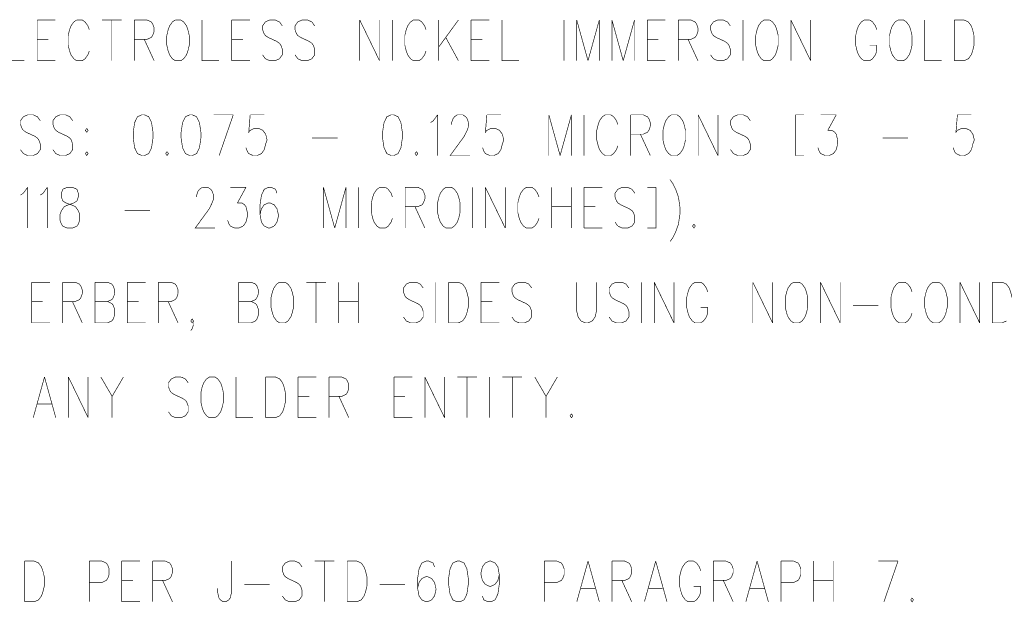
# Model space of a CAD drawing. Extents: x 0 to 34, y 0 to 22.
# Tile 16 of 30: x 20.3 to 21.9, y 8.4 to 9.3. Entities that reach past the tile are written whole.
import ezdxf

# ---------------------------------------------------------------- set-up
doc = ezdxf.new("R2010")
doc.units = 0
doc.header["$MEASUREMENT"] = 0
doc.layers.add('DD_PHO', color=7, linetype='CONTINUOUS')

msp = doc.modelspace()

# ---------------------------------------------------------------- linework, layer by layer
at = {"layer": 'DD_PHO', "const_width": 0.001}
for points in [[(20.3292, 9.3176), (20.3292, 9.252), (20.3565, 9.252)], [(20.377, 9.3176), (20.377, 9.252)], [(20.377, 9.3176), (20.4065, 9.3176)], [(20.4406, 9.3176), (20.4361, 9.3145), (20.4315, 9.3082), (20.4292, 9.302), (20.427, 9.2926)], [(20.4497, 9.3176), (20.4406, 9.3176)], [(20.4611, 9.302), (20.4588, 9.3082), (20.4542, 9.3145), (20.4497, 9.3176)], [(20.4815, 9.3176), (20.5133, 9.3176)], [(20.4974, 9.3176), (20.4974, 9.252)], [(20.5338, 9.3176), (20.5338, 9.252)], [(20.5338, 9.3176), (20.5542, 9.3176)], [(20.5542, 9.3176), (20.5611, 9.3145), (20.5633, 9.3114)], [(20.5633, 9.3114), (20.5656, 9.3051)], [(20.5997, 9.3176), (20.5951, 9.3145), (20.5906, 9.3082), (20.5883, 9.302), (20.5861, 9.2926)], [(20.6088, 9.3176), (20.5997, 9.3176)], [(20.6224, 9.2926), (20.6201, 9.302), (20.6179, 9.3082), (20.6133, 9.3145), (20.6088, 9.3176)], [(20.6429, 9.3176), (20.6429, 9.252), (20.6701, 9.252)], [(20.6906, 9.3176), (20.6906, 9.252)], [(20.6906, 9.3176), (20.7201, 9.3176)], [(20.752, 9.3176), (20.7451, 9.3145), (20.7406, 9.3082), (20.7406, 9.302), (20.7429, 9.2957), (20.7451, 9.2926)], [(20.7611, 9.3176), (20.752, 9.3176)], [(20.7724, 9.3082), (20.7679, 9.3145), (20.7611, 9.3176)], [(20.8042, 9.3176), (20.7974, 9.3145), (20.7929, 9.3082), (20.7929, 9.302), (20.7951, 9.2957), (20.7974, 9.2926)], [(20.8133, 9.3176), (20.8042, 9.3176)], [(20.8247, 9.3082), (20.8201, 9.3145), (20.8133, 9.3176)], [(20.8974, 9.3176), (20.8974, 9.252)], [(20.8974, 9.3176), (20.9292, 9.252)], [(20.9292, 9.3176), (20.9292, 9.252)], [(20.9497, 9.3176), (20.9497, 9.252)], [(20.9838, 9.3176), (20.9792, 9.3145), (20.9747, 9.3082), (20.9724, 9.302), (20.9701, 9.2926)], [(20.9929, 9.3176), (20.9838, 9.3176)], [(21.0042, 9.302), (21.002, 9.3082), (20.9974, 9.3145), (20.9929, 9.3176)], [(21.0247, 9.3176), (21.0247, 9.252)], [(21.0565, 9.3176), (21.0247, 9.2739)], [(21.077, 9.3176), (21.077, 9.252)], [(21.077, 9.3176), (21.1065, 9.3176)], [(21.127, 9.3176), (21.127, 9.252), (21.1542, 9.252)], [(21.227, 9.3176), (21.227, 9.252)], [(21.2474, 9.3176), (21.2474, 9.252)], [(21.2474, 9.3176), (21.2656, 9.252)], [(21.2838, 9.3176), (21.2656, 9.252)], [(21.2838, 9.3176), (21.2838, 9.252)], [(21.3042, 9.3176), (21.3042, 9.252)], [(21.3042, 9.3176), (21.3224, 9.252)], [(21.3406, 9.3176), (21.3224, 9.252)], [(21.3406, 9.3176), (21.3406, 9.252)], [(21.3611, 9.3176), (21.3611, 9.252)], [(21.3611, 9.3176), (21.3906, 9.3176)], [(21.4111, 9.3176), (21.4111, 9.252)], [(21.4111, 9.3176), (21.4315, 9.3176)], [(21.4315, 9.3176), (21.4383, 9.3145), (21.4406, 9.3114)], [(21.4406, 9.3114), (21.4429, 9.3051)], [(21.4747, 9.3176), (21.4679, 9.3145), (21.4633, 9.3082), (21.4633, 9.302), (21.4656, 9.2957), (21.4679, 9.2926)], [(21.4838, 9.3176), (21.4747, 9.3176)], [(21.4951, 9.3082), (21.4906, 9.3145), (21.4838, 9.3176)], [(21.5156, 9.3176), (21.5156, 9.252)], [(21.5497, 9.3176), (21.5451, 9.3145), (21.5406, 9.3082), (21.5383, 9.302), (21.5361, 9.2926)], [(21.5588, 9.3176), (21.5497, 9.3176)], [(21.5724, 9.2926), (21.5701, 9.302), (21.5679, 9.3082), (21.5633, 9.3145), (21.5588, 9.3176)], [(21.5929, 9.3176), (21.5929, 9.252)], [(21.5929, 9.3176), (21.6247, 9.252)], [(21.6247, 9.3176), (21.6247, 9.252)], [(21.7111, 9.3176), (21.7065, 9.3145), (21.702, 9.3082), (21.6997, 9.302), (21.6974, 9.2926)], [(21.7201, 9.3176), (21.7111, 9.3176)], [(21.7315, 9.302), (21.7292, 9.3082), (21.7247, 9.3145), (21.7201, 9.3176)], [(21.7656, 9.3176), (21.7611, 9.3145), (21.7565, 9.3082), (21.7542, 9.302), (21.752, 9.2926)], [(21.7747, 9.3176), (21.7656, 9.3176)], [(21.7883, 9.2926), (21.7861, 9.302), (21.7838, 9.3082), (21.7792, 9.3145), (21.7747, 9.3176)], [(21.8088, 9.3176), (21.8088, 9.252), (21.8361, 9.252)], [(21.8565, 9.3176), (21.8565, 9.252)], [(21.8565, 9.3176), (21.8724, 9.3176)], [(21.8724, 9.3176), (21.8792, 9.3145), (21.8838, 9.3082), (21.8861, 9.302), (21.8883, 9.2926)], [(20.427, 9.2926), (20.427, 9.277), (20.4292, 9.2676)], [(20.5633, 9.2926), (20.5611, 9.2895), (20.5542, 9.2864)], [(20.5656, 9.2989), (20.5633, 9.2926)], [(20.5656, 9.3051), (20.5656, 9.2989)], [(20.5861, 9.2926), (20.5861, 9.277), (20.5883, 9.2676)], [(20.6201, 9.2676), (20.6224, 9.277), (20.6224, 9.2926)], [(20.7451, 9.2926), (20.7497, 9.2895), (20.7633, 9.2832), (20.7679, 9.2801)], [(20.7974, 9.2926), (20.802, 9.2895), (20.8156, 9.2832), (20.8201, 9.2801)], [(20.9701, 9.2926), (20.9701, 9.277), (20.9724, 9.2676)], [(21.4406, 9.2926), (21.4383, 9.2895), (21.4315, 9.2864)], [(21.4429, 9.2989), (21.4406, 9.2926)], [(21.4429, 9.3051), (21.4429, 9.2989)], [(21.4679, 9.2926), (21.4724, 9.2895), (21.4861, 9.2832), (21.4906, 9.2801)], [(21.5361, 9.2926), (21.5361, 9.277), (21.5383, 9.2676)], [(21.5701, 9.2676), (21.5724, 9.277), (21.5724, 9.2926)], [(21.6974, 9.2926), (21.6974, 9.277), (21.6997, 9.2676)], [(21.752, 9.2926), (21.752, 9.277), (21.7542, 9.2676)], [(21.7861, 9.2676), (21.7883, 9.277), (21.7883, 9.2926)], [(21.8883, 9.2926), (21.8883, 9.277), (21.8861, 9.2676)], [(20.377, 9.2864), (20.3951, 9.2864)], [(20.5542, 9.2864), (20.5338, 9.2864)], [(20.5497, 9.2864), (20.5656, 9.252)], [(20.6906, 9.2864), (20.7088, 9.2864)], [(20.7679, 9.2801), (20.7701, 9.277), (20.7724, 9.2707), (20.7724, 9.2614)], [(20.8201, 9.2801), (20.8224, 9.277), (20.8247, 9.2707), (20.8247, 9.2614)], [(21.0361, 9.2895), (21.0565, 9.252)], [(21.077, 9.2864), (21.0951, 9.2864)], [(21.3611, 9.2864), (21.3792, 9.2864)], [(21.4315, 9.2864), (21.4111, 9.2864)], [(21.427, 9.2864), (21.4429, 9.252)], [(21.4906, 9.2801), (21.4929, 9.277), (21.4951, 9.2707), (21.4951, 9.2614)], [(21.7201, 9.277), (21.7315, 9.277)], [(21.7315, 9.2676), (21.7315, 9.277)], [(20.4292, 9.2676), (20.4315, 9.2614)], [(20.4315, 9.2614), (20.4361, 9.2551)], [(20.4542, 9.2551), (20.4588, 9.2614)], [(20.4588, 9.2614), (20.4611, 9.2676)], [(20.5883, 9.2676), (20.5906, 9.2614)], [(20.5906, 9.2614), (20.5951, 9.2551)], [(20.6133, 9.2551), (20.6179, 9.2614)], [(20.6179, 9.2614), (20.6201, 9.2676)], [(20.7451, 9.2551), (20.7406, 9.2614)], [(20.7724, 9.2614), (20.7679, 9.2551)], [(20.7974, 9.2551), (20.7929, 9.2614)], [(20.8247, 9.2614), (20.8201, 9.2551)], [(20.9724, 9.2676), (20.9747, 9.2614)], [(20.9747, 9.2614), (20.9792, 9.2551)], [(20.9974, 9.2551), (21.002, 9.2614)], [(21.002, 9.2614), (21.0042, 9.2676)], [(21.4679, 9.2551), (21.4633, 9.2614)], [(21.4951, 9.2614), (21.4906, 9.2551)], [(21.5383, 9.2676), (21.5406, 9.2614)], [(21.5406, 9.2614), (21.5451, 9.2551)], [(21.5633, 9.2551), (21.5679, 9.2614)], [(21.5679, 9.2614), (21.5701, 9.2676)], [(21.6997, 9.2676), (21.702, 9.2614)], [(21.702, 9.2614), (21.7065, 9.2551)], [(21.7247, 9.2551), (21.7292, 9.2614)], [(21.7292, 9.2614), (21.7315, 9.2676)], [(21.7542, 9.2676), (21.7565, 9.2614)], [(21.7565, 9.2614), (21.7611, 9.2551)], [(21.7792, 9.2551), (21.7838, 9.2614)], [(21.7838, 9.2614), (21.7861, 9.2676)], [(21.8838, 9.2614), (21.8792, 9.2551)], [(21.8861, 9.2676), (21.8838, 9.2614)], [(20.377, 9.252), (20.4065, 9.252)], [(20.4361, 9.2551), (20.4406, 9.252), (20.4497, 9.252), (20.4542, 9.2551)], [(20.5951, 9.2551), (20.5997, 9.252), (20.6088, 9.252), (20.6133, 9.2551)], [(20.6906, 9.252), (20.7201, 9.252)], [(20.7679, 9.2551), (20.7611, 9.252), (20.752, 9.252), (20.7451, 9.2551)], [(20.8201, 9.2551), (20.8133, 9.252), (20.8042, 9.252), (20.7974, 9.2551)], [(20.9792, 9.2551), (20.9838, 9.252), (20.9929, 9.252), (20.9974, 9.2551)], [(21.077, 9.252), (21.1065, 9.252)], [(21.3611, 9.252), (21.3906, 9.252)], [(21.4906, 9.2551), (21.4838, 9.252), (21.4747, 9.252), (21.4679, 9.2551)], [(21.5451, 9.2551), (21.5497, 9.252), (21.5588, 9.252), (21.5633, 9.2551)], [(21.7065, 9.2551), (21.7111, 9.252), (21.7201, 9.252), (21.7247, 9.2551)], [(21.7611, 9.2551), (21.7656, 9.252), (21.7747, 9.252), (21.7792, 9.2551)], [(21.8792, 9.2551), (21.8724, 9.252), (21.8565, 9.252)], [(20.3615, 9.1646), (20.3547, 9.1615), (20.3501, 9.1552), (20.3501, 9.149), (20.3524, 9.1427), (20.3547, 9.1396)], [(20.3706, 9.1646), (20.3615, 9.1646)], [(20.382, 9.1552), (20.3774, 9.1615), (20.3706, 9.1646)], [(20.4138, 9.1646), (20.407, 9.1615), (20.4024, 9.1552), (20.4024, 9.149), (20.4047, 9.1427), (20.407, 9.1396)], [(20.4229, 9.1646), (20.4138, 9.1646)], [(20.4342, 9.1552), (20.4297, 9.1615), (20.4229, 9.1646)], [(20.5342, 9.1521), (20.532, 9.1365), (20.532, 9.1271)], [(20.5456, 9.1646), (20.5388, 9.1615), (20.5342, 9.1521)], [(20.5501, 9.1646), (20.5456, 9.1646)], [(20.5615, 9.1521), (20.557, 9.1615), (20.5501, 9.1646)], [(20.5638, 9.1271), (20.5638, 9.1365), (20.5615, 9.1521)], [(20.6115, 9.1521), (20.6092, 9.1365), (20.6092, 9.1271)], [(20.6229, 9.1646), (20.6161, 9.1615), (20.6115, 9.1521)], [(20.6274, 9.1646), (20.6229, 9.1646)], [(20.6388, 9.1521), (20.6342, 9.1615), (20.6274, 9.1646)], [(20.6411, 9.1271), (20.6411, 9.1365), (20.6388, 9.1521)], [(20.6615, 9.1646), (20.6933, 9.1646)], [(20.6933, 9.1646), (20.6706, 9.099)], [(20.7206, 9.1646), (20.7183, 9.1365), (20.7206, 9.1396)], [(20.7433, 9.1646), (20.7206, 9.1646)], [(20.9365, 9.1521), (20.9342, 9.1365), (20.9342, 9.1271)], [(20.9479, 9.1646), (20.9411, 9.1615), (20.9365, 9.1521)], [(20.9524, 9.1646), (20.9479, 9.1646)], [(20.9638, 9.1521), (20.9592, 9.1615), (20.9524, 9.1646)], [(20.9661, 9.1271), (20.9661, 9.1365), (20.9638, 9.1521)], [(21.0115, 9.1521), (21.0161, 9.1552), (21.0229, 9.1646)], [(21.0229, 9.1646), (21.0229, 9.099)], [(21.0456, 9.1521), (21.0479, 9.1584)], [(21.0456, 9.149), (21.0456, 9.1521)], [(21.0479, 9.1584), (21.0501, 9.1615), (21.0547, 9.1646)], [(21.0547, 9.1646), (21.0638, 9.1646)], [(21.0638, 9.1646), (21.0683, 9.1615), (21.0706, 9.1584)], [(21.0706, 9.1584), (21.0729, 9.1521)], [(21.0729, 9.1521), (21.0729, 9.1459)], [(21.1024, 9.1646), (21.1001, 9.1365), (21.1024, 9.1396)], [(21.1251, 9.1646), (21.1024, 9.1646)], [(21.2024, 9.1646), (21.2024, 9.099)], [(21.2024, 9.1646), (21.2206, 9.099)], [(21.2388, 9.1646), (21.2206, 9.099)], [(21.2388, 9.1646), (21.2388, 9.099)], [(21.2592, 9.1646), (21.2592, 9.099)], [(21.2933, 9.1646), (21.2888, 9.1615), (21.2842, 9.1552), (21.282, 9.149), (21.2797, 9.1396)], [(21.3024, 9.1646), (21.2933, 9.1646)], [(21.3138, 9.149), (21.3115, 9.1552), (21.307, 9.1615), (21.3024, 9.1646)], [(21.3342, 9.1646), (21.3342, 9.099)], [(21.3342, 9.1646), (21.3547, 9.1646)], [(21.3547, 9.1646), (21.3615, 9.1615), (21.3638, 9.1584)], [(21.3638, 9.1584), (21.3661, 9.1521)], [(21.3661, 9.1521), (21.3661, 9.1459)], [(21.4001, 9.1646), (21.3956, 9.1615), (21.3911, 9.1552), (21.3888, 9.149), (21.3865, 9.1396)], [(21.4092, 9.1646), (21.4001, 9.1646)], [(21.4229, 9.1396), (21.4206, 9.149), (21.4183, 9.1552), (21.4138, 9.1615), (21.4092, 9.1646)], [(21.4433, 9.1646), (21.4433, 9.099)], [(21.4433, 9.1646), (21.4751, 9.099)], [(21.4751, 9.1646), (21.4751, 9.099)], [(21.507, 9.1646), (21.5001, 9.1615), (21.4956, 9.1552), (21.4956, 9.149), (21.4979, 9.1427), (21.5001, 9.1396)], [(21.5161, 9.1646), (21.507, 9.1646)], [(21.5274, 9.1552), (21.5229, 9.1615), (21.5161, 9.1646)], [(21.6138, 9.1646), (21.6001, 9.1646)], [(21.6001, 9.1646), (21.6001, 9.099), (21.6138, 9.099)], [(21.6411, 9.1646), (21.6661, 9.1646)], [(21.6661, 9.1646), (21.6524, 9.1396)], [(21.8615, 9.1646), (21.8592, 9.1365), (21.8615, 9.1396)], [(21.8842, 9.1646), (21.8615, 9.1646)], [(20.3547, 9.1396), (20.3592, 9.1365), (20.3729, 9.1302), (20.3774, 9.1271)], [(20.407, 9.1396), (20.4115, 9.1365), (20.4251, 9.1302), (20.4297, 9.1271)], [(20.457, 9.1427), (20.4547, 9.1396)], [(20.4547, 9.1396), (20.457, 9.1365), (20.4592, 9.1396)], [(20.4592, 9.1396), (20.457, 9.1427)], [(20.7206, 9.1396), (20.7274, 9.1427), (20.7342, 9.1427), (20.7411, 9.1396)], [(20.7411, 9.1396), (20.7456, 9.1334)], [(20.7456, 9.1334), (20.7479, 9.124), (20.7456, 9.1177), (20.7433, 9.1084)], [(21.0706, 9.1396), (21.0661, 9.1302), (21.0433, 9.099), (21.0751, 9.099)], [(21.0729, 9.1459), (21.0706, 9.1396)], [(21.1024, 9.1396), (21.1092, 9.1427), (21.1161, 9.1427), (21.1229, 9.1396)], [(21.1229, 9.1396), (21.1274, 9.1334)], [(21.1274, 9.1334), (21.1297, 9.124), (21.1274, 9.1177), (21.1251, 9.1084)], [(21.2797, 9.1396), (21.2797, 9.124), (21.282, 9.1146)], [(21.3547, 9.1334), (21.3342, 9.1334)], [(21.3501, 9.1334), (21.3661, 9.099)], [(21.3638, 9.1396), (21.3615, 9.1365), (21.3547, 9.1334)], [(21.3661, 9.1459), (21.3638, 9.1396)], [(21.3865, 9.1396), (21.3865, 9.124), (21.3888, 9.1146)], [(21.4206, 9.1146), (21.4229, 9.124), (21.4229, 9.1396)], [(21.5001, 9.1396), (21.5047, 9.1365), (21.5183, 9.1302), (21.5229, 9.1271)], [(21.6524, 9.1396), (21.6592, 9.1396)], [(21.6592, 9.1396), (21.6638, 9.1365), (21.6661, 9.1334)], [(21.6661, 9.1334), (21.6683, 9.124), (21.6683, 9.1177), (21.6661, 9.1084)], [(21.8615, 9.1396), (21.8683, 9.1427), (21.8751, 9.1427), (21.882, 9.1396)], [(21.882, 9.1396), (21.8865, 9.1334)], [(21.8865, 9.1334), (21.8888, 9.124), (21.8865, 9.1177), (21.8842, 9.1084)], [(20.3774, 9.1271), (20.3797, 9.124), (20.382, 9.1177), (20.382, 9.1084)], [(20.4297, 9.1271), (20.432, 9.124), (20.4342, 9.1177), (20.4342, 9.1084)], [(20.532, 9.1271), (20.5342, 9.1115), (20.5388, 9.1021)], [(20.557, 9.1021), (20.5615, 9.1115), (20.5638, 9.1271)], [(20.6092, 9.1271), (20.6115, 9.1115), (20.6161, 9.1021)], [(20.6342, 9.1021), (20.6388, 9.1115), (20.6411, 9.1271)], [(20.8206, 9.1271), (20.8615, 9.1271)], [(20.9342, 9.1271), (20.9365, 9.1115), (20.9411, 9.1021)], [(20.9592, 9.1021), (20.9638, 9.1115), (20.9661, 9.1271)], [(21.5229, 9.1271), (21.5251, 9.124), (21.5274, 9.1177), (21.5274, 9.1084)], [(21.7411, 9.1271), (21.782, 9.1271)], [(20.3547, 9.1021), (20.3501, 9.1084)], [(20.3774, 9.1021), (20.3706, 9.099), (20.3615, 9.099), (20.3547, 9.1021)], [(20.382, 9.1084), (20.3774, 9.1021)], [(20.407, 9.1021), (20.4024, 9.1084)], [(20.4297, 9.1021), (20.4229, 9.099), (20.4138, 9.099), (20.407, 9.1021)], [(20.4342, 9.1084), (20.4297, 9.1021)], [(20.457, 9.1052), (20.4547, 9.1021)], [(20.4547, 9.1021), (20.457, 9.099), (20.4592, 9.1021)], [(20.4592, 9.1021), (20.457, 9.1052)], [(20.5388, 9.1021), (20.5456, 9.099), (20.5501, 9.099), (20.557, 9.1021)], [(20.5865, 9.1052), (20.5842, 9.1021)], [(20.5842, 9.1021), (20.5865, 9.099), (20.5888, 9.1021)], [(20.5888, 9.1021), (20.5865, 9.1052)], [(20.6161, 9.1021), (20.6229, 9.099), (20.6274, 9.099), (20.6342, 9.1021)], [(20.7183, 9.1021), (20.7161, 9.1052), (20.7138, 9.1115)], [(20.7388, 9.1021), (20.732, 9.099), (20.7251, 9.099), (20.7183, 9.1021)], [(20.7433, 9.1084), (20.7388, 9.1021)], [(20.9411, 9.1021), (20.9479, 9.099), (20.9524, 9.099), (20.9592, 9.1021)], [(20.9888, 9.1052), (20.9865, 9.1021)], [(20.9865, 9.1021), (20.9888, 9.099), (20.9911, 9.1021)], [(20.9911, 9.1021), (20.9888, 9.1052)], [(21.1001, 9.1021), (21.0979, 9.1052), (21.0956, 9.1115)], [(21.1206, 9.1021), (21.1138, 9.099), (21.107, 9.099), (21.1001, 9.1021)], [(21.1251, 9.1084), (21.1206, 9.1021)], [(21.282, 9.1146), (21.2842, 9.1084)], [(21.2842, 9.1084), (21.2888, 9.1021)], [(21.2888, 9.1021), (21.2933, 9.099), (21.3024, 9.099), (21.307, 9.1021)], [(21.307, 9.1021), (21.3115, 9.1084)], [(21.3115, 9.1084), (21.3138, 9.1146)], [(21.3888, 9.1146), (21.3911, 9.1084)], [(21.3911, 9.1084), (21.3956, 9.1021)], [(21.3956, 9.1021), (21.4001, 9.099), (21.4092, 9.099), (21.4138, 9.1021)], [(21.4138, 9.1021), (21.4183, 9.1084)], [(21.4183, 9.1084), (21.4206, 9.1146)], [(21.5001, 9.1021), (21.4956, 9.1084)], [(21.5229, 9.1021), (21.5161, 9.099), (21.507, 9.099), (21.5001, 9.1021)], [(21.5274, 9.1084), (21.5229, 9.1021)], [(21.6411, 9.1021), (21.6388, 9.1052), (21.6365, 9.1115)], [(21.6615, 9.1021), (21.6547, 9.099), (21.6479, 9.099), (21.6411, 9.1021)], [(21.6661, 9.1084), (21.6615, 9.1021)], [(21.8592, 9.1021), (21.857, 9.1052), (21.8547, 9.1115)], [(21.8797, 9.1021), (21.8729, 9.099), (21.8661, 9.099), (21.8592, 9.1021)], [(21.8842, 9.1084), (21.8797, 9.1021)], [(21.3979, 9.0601), (21.4024, 9.0539)], [(21.4024, 9.0539), (21.407, 9.0445), (21.4115, 9.032), (21.4138, 9.0164)], [(20.3501, 9.0351), (20.3547, 9.0382), (20.3615, 9.0476)], [(20.3615, 9.0476), (20.3615, 8.982)], [(20.382, 9.0351), (20.3865, 9.0382), (20.3933, 9.0476)], [(20.3933, 9.0476), (20.3933, 8.982)], [(20.4251, 9.0476), (20.4183, 9.0445), (20.4161, 9.0382), (20.4161, 9.032), (20.4183, 9.0257), (20.4229, 9.0226)], [(20.4342, 9.0476), (20.4251, 9.0476)], [(20.4365, 9.0226), (20.4411, 9.0257), (20.4433, 9.032), (20.4433, 9.0382), (20.4411, 9.0445), (20.4342, 9.0476)], [(20.6342, 9.0351), (20.6365, 9.0414)], [(20.6365, 9.0414), (20.6388, 9.0445), (20.6433, 9.0476)], [(20.6433, 9.0476), (20.6524, 9.0476)], [(20.6524, 9.0476), (20.657, 9.0445), (20.6592, 9.0414)], [(20.6592, 9.0414), (20.6615, 9.0351)], [(20.6888, 9.0476), (20.7138, 9.0476)], [(20.7138, 9.0476), (20.7001, 9.0226)], [(20.7501, 9.0476), (20.7433, 9.0445), (20.7388, 9.0351)], [(20.7547, 9.0476), (20.7501, 9.0476)], [(20.7638, 9.0382), (20.7615, 9.0445), (20.7547, 9.0476)], [(20.8388, 9.0476), (20.8388, 8.982)], [(20.8388, 9.0476), (20.857, 8.982)], [(20.8751, 9.0476), (20.857, 8.982)], [(20.8751, 9.0476), (20.8751, 8.982)], [(20.8956, 9.0476), (20.8956, 8.982)], [(20.9297, 9.0476), (20.9251, 9.0445), (20.9206, 9.0382), (20.9183, 9.032), (20.9161, 9.0226)], [(20.9388, 9.0476), (20.9297, 9.0476)], [(20.9501, 9.032), (20.9479, 9.0382), (20.9433, 9.0445), (20.9388, 9.0476)], [(20.9706, 9.0476), (20.9706, 8.982)], [(20.9706, 9.0476), (20.9911, 9.0476)], [(20.9911, 9.0476), (20.9979, 9.0445), (21.0001, 9.0414)], [(21.0001, 9.0414), (21.0024, 9.0351)], [(21.0365, 9.0476), (21.032, 9.0445), (21.0274, 9.0382), (21.0251, 9.032), (21.0229, 9.0226)], [(21.0456, 9.0476), (21.0365, 9.0476)], [(21.0592, 9.0226), (21.057, 9.032), (21.0547, 9.0382), (21.0501, 9.0445), (21.0456, 9.0476)], [(21.0797, 9.0476), (21.0797, 8.982)], [(21.1001, 9.0476), (21.1001, 8.982)], [(21.1001, 9.0476), (21.132, 8.982)], [(21.132, 9.0476), (21.132, 8.982)], [(21.1661, 9.0476), (21.1615, 9.0445), (21.157, 9.0382), (21.1547, 9.032), (21.1524, 9.0226)], [(21.1751, 9.0476), (21.1661, 9.0476)], [(21.1865, 9.032), (21.1842, 9.0382), (21.1797, 9.0445), (21.1751, 9.0476)], [(21.207, 9.0476), (21.207, 8.982)], [(21.2388, 9.0476), (21.2388, 8.982)], [(21.2592, 9.0476), (21.2592, 8.982)], [(21.2592, 9.0476), (21.2888, 9.0476)], [(21.3206, 9.0476), (21.3138, 9.0445), (21.3092, 9.0382), (21.3092, 9.032), (21.3115, 9.0257), (21.3138, 9.0226)], [(21.3297, 9.0476), (21.3206, 9.0476)], [(21.3411, 9.0382), (21.3365, 9.0445), (21.3297, 9.0476)], [(21.3615, 8.982), (21.3751, 8.982), (21.3751, 9.0476)], [(21.3751, 9.0476), (21.3615, 9.0476)], [(20.4206, 9.0164), (20.4274, 9.0195), (20.4365, 9.0226)], [(20.4229, 9.0226), (20.432, 9.0195), (20.4388, 9.0164)], [(20.6592, 9.0226), (20.6547, 9.0132), (20.632, 8.982), (20.6638, 8.982)], [(20.6342, 9.032), (20.6342, 9.0351)], [(20.6615, 9.0289), (20.6592, 9.0226)], [(20.6615, 9.0351), (20.6615, 9.0289)], [(20.7001, 9.0226), (20.707, 9.0226)], [(20.707, 9.0226), (20.7115, 9.0195), (20.7138, 9.0164)], [(20.7388, 9.0351), (20.7365, 9.0195), (20.7365, 9.0039)], [(20.7501, 9.0226), (20.7433, 9.0195), (20.7388, 9.0132), (20.7365, 9.0039)], [(20.7524, 9.0226), (20.7501, 9.0226)], [(20.7661, 9.0039), (20.7638, 9.0132), (20.7592, 9.0195), (20.7524, 9.0226)], [(20.9161, 9.0226), (20.9161, 9.007), (20.9183, 8.9976)], [(21.0001, 9.0226), (20.9979, 9.0195), (20.9911, 9.0164)], [(21.0024, 9.0289), (21.0001, 9.0226)], [(21.0024, 9.0351), (21.0024, 9.0289)], [(21.0229, 9.0226), (21.0229, 9.007), (21.0251, 8.9976)], [(21.057, 8.9976), (21.0592, 9.007), (21.0592, 9.0226)], [(21.1524, 9.0226), (21.1524, 9.007), (21.1547, 8.9976)], [(21.3138, 9.0226), (21.3183, 9.0195), (21.332, 9.0132), (21.3365, 9.0101)], [(20.4138, 9.0039), (20.4161, 9.0101)], [(20.4161, 9.0101), (20.4206, 9.0164)], [(20.4388, 9.0164), (20.4433, 9.0101)], [(20.4433, 9.0101), (20.4456, 9.0039)], [(20.5183, 9.0101), (20.5592, 9.0101)], [(20.7138, 9.0164), (20.7161, 9.007), (20.7161, 9.0007), (20.7138, 8.9914)], [(20.9911, 9.0164), (20.9706, 9.0164)], [(20.9865, 9.0164), (21.0024, 8.982)], [(21.207, 9.0164), (21.2388, 9.0164)], [(21.2592, 9.0164), (21.2774, 9.0164)], [(21.3365, 9.0101), (21.3388, 9.007), (21.3411, 9.0007), (21.3411, 8.9914)], [(21.4138, 9.0164), (21.4138, 9.0039)], [(20.4183, 8.9851), (20.4161, 8.9882), (20.4138, 8.9945), (20.4138, 9.0039)], [(20.4456, 9.0039), (20.4456, 8.9945), (20.4433, 8.9882), (20.4411, 8.9851)], [(20.6888, 8.9851), (20.6865, 8.9882), (20.6842, 8.9945)], [(20.7138, 8.9914), (20.7092, 8.9851)], [(20.7365, 9.0039), (20.7388, 8.9914)], [(20.7388, 8.9914), (20.7433, 8.9851)], [(20.7592, 8.9851), (20.7638, 8.9914)], [(20.7638, 8.9914), (20.7661, 9.0007), (20.7661, 9.0039)], [(20.9183, 8.9976), (20.9206, 8.9914)], [(20.9206, 8.9914), (20.9251, 8.9851)], [(20.9433, 8.9851), (20.9479, 8.9914)], [(20.9479, 8.9914), (20.9501, 8.9976)], [(21.0251, 8.9976), (21.0274, 8.9914)], [(21.0274, 8.9914), (21.032, 8.9851)], [(21.0501, 8.9851), (21.0547, 8.9914)], [(21.0547, 8.9914), (21.057, 8.9976)], [(21.1547, 8.9976), (21.157, 8.9914)], [(21.157, 8.9914), (21.1615, 8.9851)], [(21.1797, 8.9851), (21.1842, 8.9914)], [(21.1842, 8.9914), (21.1865, 8.9976)], [(21.3138, 8.9851), (21.3092, 8.9914)], [(21.3411, 8.9914), (21.3365, 8.9851)], [(21.4138, 9.0039), (21.4115, 8.9882), (21.407, 8.9757), (21.4024, 8.9664)], [(20.4411, 8.9851), (20.4342, 8.982), (20.4251, 8.982), (20.4183, 8.9851)], [(20.7092, 8.9851), (20.7024, 8.982), (20.6956, 8.982), (20.6888, 8.9851)], [(20.7433, 8.9851), (20.7501, 8.982), (20.7524, 8.982), (20.7592, 8.9851)], [(20.9251, 8.9851), (20.9297, 8.982), (20.9388, 8.982), (20.9433, 8.9851)], [(21.032, 8.9851), (21.0365, 8.982), (21.0456, 8.982), (21.0501, 8.9851)], [(21.1615, 8.9851), (21.1661, 8.982), (21.1751, 8.982), (21.1797, 8.9851)], [(21.2592, 8.982), (21.2888, 8.982)], [(21.3365, 8.9851), (21.3297, 8.982), (21.3206, 8.982), (21.3138, 8.9851)], [(21.4365, 8.9882), (21.4342, 8.9851)], [(21.4342, 8.9851), (21.4365, 8.982), (21.4388, 8.9851)], [(21.4388, 8.9851), (21.4365, 8.9882)], [(21.4024, 8.9664), (21.3979, 8.9601)], [(20.3679, 8.8946), (20.3679, 8.829)], [(20.3679, 8.8946), (20.3974, 8.8946)], [(20.4179, 8.8946), (20.4179, 8.829)], [(20.4179, 8.8946), (20.4383, 8.8946)], [(20.4383, 8.8946), (20.4451, 8.8915), (20.4474, 8.8884)], [(20.4701, 8.8946), (20.4701, 8.829)], [(20.4701, 8.8946), (20.4906, 8.8946)], [(20.4906, 8.8946), (20.4974, 8.8915), (20.4997, 8.8884)], [(20.5224, 8.8946), (20.5224, 8.829)], [(20.5224, 8.8946), (20.552, 8.8946)], [(20.5724, 8.8946), (20.5724, 8.829)], [(20.5724, 8.8946), (20.5929, 8.8946)], [(20.5929, 8.8946), (20.5997, 8.8915), (20.602, 8.8884)], [(20.702, 8.8946), (20.702, 8.829)], [(20.702, 8.8946), (20.7224, 8.8946)], [(20.7224, 8.8946), (20.7292, 8.8915), (20.7315, 8.8884)], [(20.7679, 8.8946), (20.7633, 8.8915), (20.7588, 8.8852), (20.7565, 8.879), (20.7542, 8.8696)], [(20.777, 8.8946), (20.7679, 8.8946)], [(20.7906, 8.8696), (20.7883, 8.879), (20.7861, 8.8852), (20.7815, 8.8915), (20.777, 8.8946)], [(20.8111, 8.8946), (20.8429, 8.8946)], [(20.827, 8.8946), (20.827, 8.829)], [(20.8633, 8.8946), (20.8633, 8.829)], [(20.8951, 8.8946), (20.8951, 8.829)], [(20.9792, 8.8946), (20.9724, 8.8915), (20.9679, 8.8852), (20.9679, 8.879), (20.9701, 8.8727), (20.9724, 8.8696)], [(20.9883, 8.8946), (20.9792, 8.8946)], [(20.9997, 8.8852), (20.9951, 8.8915), (20.9883, 8.8946)], [(21.0201, 8.8946), (21.0201, 8.829)], [(21.0406, 8.8946), (21.0406, 8.829)], [(21.0406, 8.8946), (21.0565, 8.8946)], [(21.0565, 8.8946), (21.0633, 8.8915), (21.0679, 8.8852), (21.0701, 8.879), (21.0724, 8.8696)], [(21.0929, 8.8946), (21.0929, 8.829)], [(21.0929, 8.8946), (21.1224, 8.8946)], [(21.1542, 8.8946), (21.1474, 8.8915), (21.1429, 8.8852), (21.1429, 8.879), (21.1451, 8.8727), (21.1474, 8.8696)], [(21.1633, 8.8946), (21.1542, 8.8946)], [(21.1747, 8.8852), (21.1701, 8.8915), (21.1633, 8.8946)], [(21.2474, 8.8946), (21.2474, 8.8477), (21.2497, 8.8384)], [(21.277, 8.8384), (21.2792, 8.8477), (21.2792, 8.8946)], [(21.3111, 8.8946), (21.3042, 8.8915), (21.2997, 8.8852), (21.2997, 8.879), (21.302, 8.8727), (21.3042, 8.8696)], [(21.3201, 8.8946), (21.3111, 8.8946)], [(21.3315, 8.8852), (21.327, 8.8915), (21.3201, 8.8946)], [(21.352, 8.8946), (21.352, 8.829)], [(21.3724, 8.8946), (21.3724, 8.829)], [(21.3724, 8.8946), (21.4042, 8.829)], [(21.4042, 8.8946), (21.4042, 8.829)], [(21.4383, 8.8946), (21.4338, 8.8915), (21.4292, 8.8852), (21.427, 8.879), (21.4247, 8.8696)], [(21.4474, 8.8946), (21.4383, 8.8946)], [(21.4588, 8.879), (21.4565, 8.8852), (21.452, 8.8915), (21.4474, 8.8946)], [(21.5315, 8.8946), (21.5315, 8.829)], [(21.5315, 8.8946), (21.5633, 8.829)], [(21.5633, 8.8946), (21.5633, 8.829)], [(21.5974, 8.8946), (21.5929, 8.8915), (21.5883, 8.8852), (21.5861, 8.879), (21.5838, 8.8696)], [(21.6065, 8.8946), (21.5974, 8.8946)], [(21.6201, 8.8696), (21.6179, 8.879), (21.6156, 8.8852), (21.6111, 8.8915), (21.6065, 8.8946)], [(21.6406, 8.8946), (21.6406, 8.829)], [(21.6406, 8.8946), (21.6724, 8.829)], [(21.6724, 8.8946), (21.6724, 8.829)], [(21.7679, 8.8946), (21.7633, 8.8915), (21.7588, 8.8852), (21.7565, 8.879), (21.7542, 8.8696)], [(21.777, 8.8946), (21.7679, 8.8946)], [(21.7883, 8.879), (21.7861, 8.8852), (21.7815, 8.8915), (21.777, 8.8946)], [(21.8224, 8.8946), (21.8179, 8.8915), (21.8133, 8.8852), (21.8111, 8.879), (21.8088, 8.8696)], [(21.8315, 8.8946), (21.8224, 8.8946)], [(21.8451, 8.8696), (21.8429, 8.879), (21.8406, 8.8852), (21.8361, 8.8915), (21.8315, 8.8946)], [(21.8656, 8.8946), (21.8656, 8.829)], [(21.8656, 8.8946), (21.8974, 8.829)], [(21.8974, 8.8946), (21.8974, 8.829)], [(21.9179, 8.8946), (21.9179, 8.829)], [(21.9179, 8.8946), (21.9338, 8.8946)], [(21.9338, 8.8946), (21.9406, 8.8915), (21.9451, 8.8852), (21.9474, 8.879), (21.9497, 8.8696)], [(20.4474, 8.8884), (20.4497, 8.8821)], [(20.4497, 8.8821), (20.4497, 8.8759)], [(20.4997, 8.8884), (20.502, 8.8821)], [(20.502, 8.8821), (20.502, 8.8759)], [(20.602, 8.8884), (20.6042, 8.8821)], [(20.6042, 8.8821), (20.6042, 8.8759)], [(20.7315, 8.8884), (20.7338, 8.8821)], [(20.7338, 8.8821), (20.7338, 8.8759)], [(20.3679, 8.8634), (20.3861, 8.8634)], [(20.4383, 8.8634), (20.4179, 8.8634)], [(20.4338, 8.8634), (20.4497, 8.829)], [(20.4474, 8.8696), (20.4451, 8.8665), (20.4383, 8.8634)], [(20.4497, 8.8759), (20.4474, 8.8696)], [(20.4701, 8.8634), (20.4906, 8.8634)], [(20.4997, 8.8696), (20.4974, 8.8665), (20.4906, 8.8634)], [(20.4906, 8.8634), (20.4974, 8.8602), (20.4997, 8.8571)], [(20.502, 8.8759), (20.4997, 8.8696)], [(20.5224, 8.8634), (20.5406, 8.8634)], [(20.5929, 8.8634), (20.5724, 8.8634)], [(20.5883, 8.8634), (20.6042, 8.829)], [(20.602, 8.8696), (20.5997, 8.8665), (20.5929, 8.8634)], [(20.6042, 8.8759), (20.602, 8.8696)], [(20.702, 8.8634), (20.7224, 8.8634)], [(20.7315, 8.8696), (20.7292, 8.8665), (20.7224, 8.8634)], [(20.7224, 8.8634), (20.7292, 8.8602), (20.7315, 8.8571)], [(20.7338, 8.8759), (20.7315, 8.8696)], [(20.7542, 8.8696), (20.7542, 8.854), (20.7565, 8.8446)], [(20.7883, 8.8446), (20.7906, 8.854), (20.7906, 8.8696)], [(20.8633, 8.8634), (20.8951, 8.8634)], [(20.9724, 8.8696), (20.977, 8.8665), (20.9906, 8.8602), (20.9951, 8.8571)], [(21.0724, 8.8696), (21.0724, 8.854), (21.0701, 8.8446)], [(21.0929, 8.8634), (21.1111, 8.8634)], [(21.1474, 8.8696), (21.152, 8.8665), (21.1656, 8.8602), (21.1701, 8.8571)], [(21.3042, 8.8696), (21.3088, 8.8665), (21.3224, 8.8602), (21.327, 8.8571)], [(21.4247, 8.8696), (21.4247, 8.854), (21.427, 8.8446)], [(21.5838, 8.8696), (21.5838, 8.854), (21.5861, 8.8446)], [(21.6179, 8.8446), (21.6201, 8.854), (21.6201, 8.8696)], [(21.7542, 8.8696), (21.7542, 8.854), (21.7565, 8.8446)], [(21.8088, 8.8696), (21.8088, 8.854), (21.8111, 8.8446)], [(21.8429, 8.8446), (21.8451, 8.854), (21.8451, 8.8696)], [(20.502, 8.8509), (20.502, 8.8415), (20.4997, 8.8352), (20.4974, 8.8321)], [(20.4997, 8.8571), (20.502, 8.8509)], [(20.7338, 8.8509), (20.7338, 8.8415), (20.7315, 8.8352), (20.7292, 8.8321)], [(20.7315, 8.8571), (20.7338, 8.8509)], [(20.9951, 8.8571), (20.9974, 8.854), (20.9997, 8.8477), (20.9997, 8.8384)], [(21.1701, 8.8571), (21.1724, 8.854), (21.1747, 8.8477), (21.1747, 8.8384)], [(21.327, 8.8571), (21.3292, 8.854), (21.3315, 8.8477), (21.3315, 8.8384)], [(21.4474, 8.854), (21.4588, 8.854)], [(21.4588, 8.8446), (21.4588, 8.854)], [(21.6929, 8.8571), (21.7338, 8.8571)], [(20.4974, 8.8321), (20.4906, 8.829), (20.4701, 8.829)], [(20.6247, 8.8321), (20.627, 8.8352), (20.6292, 8.8321)], [(20.6292, 8.8321), (20.627, 8.829), (20.6247, 8.8321)], [(20.6292, 8.8321), (20.6292, 8.8259)], [(20.7292, 8.8321), (20.7224, 8.829), (20.702, 8.829)], [(20.7565, 8.8446), (20.7588, 8.8384)], [(20.7588, 8.8384), (20.7633, 8.8321)], [(20.7633, 8.8321), (20.7679, 8.829), (20.777, 8.829), (20.7815, 8.8321)], [(20.7815, 8.8321), (20.7861, 8.8384)], [(20.7861, 8.8384), (20.7883, 8.8446)], [(20.9724, 8.8321), (20.9679, 8.8384)], [(20.9951, 8.8321), (20.9883, 8.829), (20.9792, 8.829), (20.9724, 8.8321)], [(20.9997, 8.8384), (20.9951, 8.8321)], [(21.0633, 8.8321), (21.0565, 8.829), (21.0406, 8.829)], [(21.0679, 8.8384), (21.0633, 8.8321)], [(21.0701, 8.8446), (21.0679, 8.8384)], [(21.1474, 8.8321), (21.1429, 8.8384)], [(21.1701, 8.8321), (21.1633, 8.829), (21.1542, 8.829), (21.1474, 8.8321)], [(21.1747, 8.8384), (21.1701, 8.8321)], [(21.2497, 8.8384), (21.2542, 8.8321)], [(21.2542, 8.8321), (21.2611, 8.829), (21.2656, 8.829), (21.2724, 8.8321)], [(21.2724, 8.8321), (21.277, 8.8384)], [(21.3042, 8.8321), (21.2997, 8.8384)], [(21.327, 8.8321), (21.3201, 8.829), (21.3111, 8.829), (21.3042, 8.8321)], [(21.3315, 8.8384), (21.327, 8.8321)], [(21.427, 8.8446), (21.4292, 8.8384)], [(21.4292, 8.8384), (21.4338, 8.8321)], [(21.4338, 8.8321), (21.4383, 8.829), (21.4474, 8.829), (21.452, 8.8321)], [(21.452, 8.8321), (21.4565, 8.8384)], [(21.4565, 8.8384), (21.4588, 8.8446)], [(21.5861, 8.8446), (21.5883, 8.8384)], [(21.5883, 8.8384), (21.5929, 8.8321)], [(21.5929, 8.8321), (21.5974, 8.829), (21.6065, 8.829), (21.6111, 8.8321)], [(21.6111, 8.8321), (21.6156, 8.8384)], [(21.6156, 8.8384), (21.6179, 8.8446)], [(21.7565, 8.8446), (21.7588, 8.8384)], [(21.7588, 8.8384), (21.7633, 8.8321)], [(21.7633, 8.8321), (21.7679, 8.829), (21.777, 8.829), (21.7815, 8.8321)], [(21.7815, 8.8321), (21.7861, 8.8384)], [(21.7861, 8.8384), (21.7883, 8.8446)], [(21.8111, 8.8446), (21.8133, 8.8384)], [(21.8133, 8.8384), (21.8179, 8.8321)], [(21.8179, 8.8321), (21.8224, 8.829), (21.8315, 8.829), (21.8361, 8.8321)], [(21.8361, 8.8321), (21.8406, 8.8384)], [(21.8406, 8.8384), (21.8429, 8.8446)], [(21.9406, 8.8321), (21.9338, 8.829), (21.9179, 8.829)], [(20.3679, 8.829), (20.3974, 8.829)], [(20.5224, 8.829), (20.552, 8.829)], [(20.627, 8.8196), (20.6247, 8.8165)], [(20.6292, 8.8259), (20.627, 8.8196)], [(21.0929, 8.829), (21.1224, 8.829)], [(20.3888, 8.7416), (20.3706, 8.676)], [(20.3888, 8.7416), (20.407, 8.676)], [(20.4274, 8.7416), (20.4274, 8.676)], [(20.4274, 8.7416), (20.4592, 8.676)], [(20.4592, 8.7416), (20.4592, 8.676)], [(20.4797, 8.7416), (20.4979, 8.7104)], [(20.5161, 8.7416), (20.4979, 8.7104)], [(20.6001, 8.7416), (20.5933, 8.7385), (20.5888, 8.7322), (20.5888, 8.726), (20.5911, 8.7197), (20.5933, 8.7166)], [(20.6092, 8.7416), (20.6001, 8.7416)], [(20.6206, 8.7322), (20.6161, 8.7385), (20.6092, 8.7416)], [(20.6547, 8.7416), (20.6501, 8.7385), (20.6456, 8.7322), (20.6433, 8.726), (20.6411, 8.7166)], [(20.6638, 8.7416), (20.6547, 8.7416)], [(20.6774, 8.7166), (20.6751, 8.726), (20.6729, 8.7322), (20.6683, 8.7385), (20.6638, 8.7416)], [(20.6979, 8.7416), (20.6979, 8.676), (20.7251, 8.676)], [(20.7456, 8.7416), (20.7456, 8.676)], [(20.7456, 8.7416), (20.7615, 8.7416)], [(20.7615, 8.7416), (20.7683, 8.7385), (20.7729, 8.7322), (20.7751, 8.726), (20.7774, 8.7166)], [(20.7979, 8.7416), (20.7979, 8.676)], [(20.7979, 8.7416), (20.8274, 8.7416)], [(20.8479, 8.7416), (20.8479, 8.676)], [(20.8479, 8.7416), (20.8683, 8.7416)], [(20.8683, 8.7416), (20.8751, 8.7385), (20.8774, 8.7354)], [(20.9524, 8.7416), (20.9524, 8.676)], [(20.9524, 8.7416), (20.982, 8.7416)], [(21.0024, 8.7416), (21.0024, 8.676)], [(21.0024, 8.7416), (21.0342, 8.676)], [(21.0342, 8.7416), (21.0342, 8.676)], [(21.0547, 8.7416), (21.0865, 8.7416)], [(21.0706, 8.7416), (21.0706, 8.676)], [(21.107, 8.7416), (21.107, 8.676)], [(21.1274, 8.7416), (21.1592, 8.7416)], [(21.1433, 8.7416), (21.1433, 8.676)], [(21.1797, 8.7416), (21.1979, 8.7104)], [(21.2161, 8.7416), (21.1979, 8.7104)], [(20.8774, 8.7354), (20.8797, 8.7291)], [(20.8797, 8.7229), (20.8774, 8.7166)], [(20.8797, 8.7291), (20.8797, 8.7229)], [(20.4979, 8.7104), (20.4979, 8.676)], [(20.5933, 8.7166), (20.5979, 8.7135), (20.6115, 8.7072), (20.6161, 8.7041)], [(20.6161, 8.7041), (20.6183, 8.701), (20.6206, 8.6947), (20.6206, 8.6854)], [(20.6411, 8.7166), (20.6411, 8.701), (20.6433, 8.6916)], [(20.6751, 8.6916), (20.6774, 8.701), (20.6774, 8.7166)], [(20.7774, 8.7166), (20.7774, 8.701), (20.7751, 8.6916)], [(20.7979, 8.7104), (20.8161, 8.7104)], [(20.8683, 8.7104), (20.8479, 8.7104)], [(20.8638, 8.7104), (20.8797, 8.676)], [(20.8774, 8.7166), (20.8751, 8.7135), (20.8683, 8.7104)], [(20.9524, 8.7104), (20.9706, 8.7104)], [(21.1979, 8.7104), (21.1979, 8.676)], [(20.3774, 8.6979), (20.4001, 8.6979)], [(20.6433, 8.6916), (20.6456, 8.6854)], [(20.6729, 8.6854), (20.6751, 8.6916)], [(20.7751, 8.6916), (20.7729, 8.6854)], [(20.5933, 8.6791), (20.5888, 8.6854)], [(20.6161, 8.6791), (20.6092, 8.676), (20.6001, 8.676), (20.5933, 8.6791)], [(20.6206, 8.6854), (20.6161, 8.6791)], [(20.6456, 8.6854), (20.6501, 8.6791)], [(20.6501, 8.6791), (20.6547, 8.676), (20.6638, 8.676), (20.6683, 8.6791)], [(20.6683, 8.6791), (20.6729, 8.6854)], [(20.7683, 8.6791), (20.7615, 8.676), (20.7456, 8.676)], [(20.7729, 8.6854), (20.7683, 8.6791)], [(20.7979, 8.676), (20.8274, 8.676)], [(20.9524, 8.676), (20.982, 8.676)], [(21.2388, 8.6822), (21.2365, 8.6791)], [(21.2365, 8.6791), (21.2388, 8.676), (21.2411, 8.6791)], [(21.2411, 8.6791), (21.2388, 8.6822)], [(20.3566, 8.4446), (20.3566, 8.379)], [(20.3566, 8.4446), (20.3725, 8.4446)], [(20.3725, 8.4446), (20.3793, 8.4415), (20.3839, 8.4352), (20.3861, 8.429), (20.3884, 8.4196)], [(20.4611, 8.4446), (20.4611, 8.379)], [(20.4611, 8.4446), (20.4816, 8.4446)], [(20.4816, 8.4446), (20.4884, 8.4415), (20.4907, 8.4384)], [(20.4907, 8.4384), (20.493, 8.4321)], [(20.5134, 8.4446), (20.5134, 8.379)], [(20.5134, 8.4446), (20.543, 8.4446)], [(20.5634, 8.4446), (20.5634, 8.379)], [(20.5634, 8.4446), (20.5839, 8.4446)], [(20.5839, 8.4446), (20.5907, 8.4415), (20.593, 8.4384)], [(20.593, 8.4384), (20.5952, 8.4321)], [(20.6907, 8.4446), (20.6907, 8.3946)], [(20.7839, 8.4446), (20.7771, 8.4415), (20.7725, 8.4352), (20.7725, 8.429), (20.7748, 8.4227), (20.7771, 8.4196)], [(20.793, 8.4446), (20.7839, 8.4446)], [(20.8043, 8.4352), (20.7998, 8.4415), (20.793, 8.4446)], [(20.8248, 8.4446), (20.8566, 8.4446)], [(20.8407, 8.4446), (20.8407, 8.379)], [(20.8771, 8.4446), (20.8771, 8.379)], [(20.8771, 8.4446), (20.893, 8.4446)], [(20.893, 8.4446), (20.8998, 8.4415), (20.9043, 8.4352), (20.9066, 8.429), (20.9089, 8.4196)], [(21.0043, 8.4446), (20.9975, 8.4415), (20.993, 8.4321)], [(21.0089, 8.4446), (21.0043, 8.4446)], [(21.018, 8.4352), (21.0157, 8.4415), (21.0089, 8.4446)], [(21.0543, 8.4446), (21.0475, 8.4415), (21.043, 8.4321)], [(21.0589, 8.4446), (21.0543, 8.4446)], [(21.0702, 8.4321), (21.0657, 8.4415), (21.0589, 8.4446)], [(21.093, 8.4259), (21.0952, 8.4352), (21.0998, 8.4415), (21.1066, 8.4446)], [(21.1066, 8.4446), (21.1089, 8.4446)], [(21.1089, 8.4446), (21.1157, 8.4415), (21.1202, 8.4352), (21.1225, 8.4227), (21.1225, 8.4071)], [(21.1952, 8.4446), (21.1952, 8.379)], [(21.1952, 8.4446), (21.2157, 8.4446)], [(21.2157, 8.4446), (21.2225, 8.4415), (21.2248, 8.4384)], [(21.2248, 8.4384), (21.2271, 8.4321)], [(21.2657, 8.4446), (21.2475, 8.379)], [(21.2657, 8.4446), (21.2839, 8.379)], [(21.3043, 8.4446), (21.3043, 8.379)], [(21.3043, 8.4446), (21.3248, 8.4446)], [(21.3248, 8.4446), (21.3316, 8.4415), (21.3339, 8.4384)], [(21.3339, 8.4384), (21.3361, 8.4321)], [(21.3748, 8.4446), (21.3566, 8.379)], [(21.3748, 8.4446), (21.393, 8.379)], [(21.4271, 8.4446), (21.4225, 8.4415), (21.418, 8.4352), (21.4157, 8.429), (21.4134, 8.4196)], [(21.4361, 8.4446), (21.4271, 8.4446)], [(21.4475, 8.429), (21.4452, 8.4352), (21.4407, 8.4415), (21.4361, 8.4446)], [(21.468, 8.4446), (21.468, 8.379)], [(21.468, 8.4446), (21.4884, 8.4446)], [(21.4884, 8.4446), (21.4952, 8.4415), (21.4975, 8.4384)], [(21.4975, 8.4384), (21.4998, 8.4321)], [(21.5384, 8.4446), (21.5202, 8.379)], [(21.5384, 8.4446), (21.5566, 8.379)], [(21.5771, 8.4446), (21.5771, 8.379)], [(21.5771, 8.4446), (21.5975, 8.4446)], [(21.5975, 8.4446), (21.6043, 8.4415), (21.6066, 8.4384)], [(21.6066, 8.4384), (21.6089, 8.4321)], [(21.6293, 8.4446), (21.6293, 8.379)], [(21.6611, 8.4446), (21.6611, 8.379)], [(21.7339, 8.4446), (21.7657, 8.4446)], [(21.7657, 8.4446), (21.743, 8.379)], [(20.3884, 8.4196), (20.3884, 8.404), (20.3861, 8.3946)], [(20.493, 8.4321), (20.493, 8.4227), (20.4907, 8.4165), (20.4884, 8.4134)], [(20.593, 8.4196), (20.5907, 8.4165), (20.5839, 8.4134)], [(20.5952, 8.4259), (20.593, 8.4196)], [(20.5952, 8.4321), (20.5952, 8.4259)], [(20.7771, 8.4196), (20.7816, 8.4165), (20.7952, 8.4102), (20.7998, 8.4071)], [(20.9089, 8.4196), (20.9089, 8.404), (20.9066, 8.3946)], [(20.993, 8.4321), (20.9907, 8.4165), (20.9907, 8.4009)], [(21.0043, 8.4196), (20.9975, 8.4165), (20.993, 8.4102), (20.9907, 8.4009)], [(21.0066, 8.4196), (21.0043, 8.4196)], [(21.0202, 8.4009), (21.018, 8.4102), (21.0134, 8.4165), (21.0066, 8.4196)], [(21.043, 8.4321), (21.0407, 8.4165), (21.0407, 8.4071)], [(21.0725, 8.4071), (21.0725, 8.4165), (21.0702, 8.4321)], [(21.0952, 8.4134), (21.093, 8.4227), (21.093, 8.4259)], [(21.1225, 8.4227), (21.1202, 8.4134)], [(21.2271, 8.4321), (21.2271, 8.4227), (21.2248, 8.4165), (21.2225, 8.4134)], [(21.3339, 8.4196), (21.3316, 8.4165), (21.3248, 8.4134)], [(21.3361, 8.4259), (21.3339, 8.4196)], [(21.3361, 8.4321), (21.3361, 8.4259)], [(21.4134, 8.4196), (21.4134, 8.404), (21.4157, 8.3946)], [(21.4975, 8.4196), (21.4952, 8.4165), (21.4884, 8.4134)], [(21.4998, 8.4259), (21.4975, 8.4196)], [(21.4998, 8.4321), (21.4998, 8.4259)], [(21.6089, 8.4321), (21.6089, 8.4227), (21.6066, 8.4165), (21.6043, 8.4134)], [(20.4884, 8.4134), (20.4816, 8.4102), (20.4611, 8.4102)], [(20.5134, 8.4134), (20.5316, 8.4134)], [(20.5839, 8.4134), (20.5634, 8.4134)], [(20.5793, 8.4134), (20.5952, 8.379)], [(20.7111, 8.4071), (20.7521, 8.4071)], [(20.7998, 8.4071), (20.8021, 8.404), (20.8043, 8.3977), (20.8043, 8.3884)], [(20.9293, 8.4071), (20.9702, 8.4071)], [(21.0407, 8.4071), (21.043, 8.3915), (21.0475, 8.3821)], [(21.0657, 8.3821), (21.0702, 8.3915), (21.0725, 8.4071)], [(21.0998, 8.4071), (21.0952, 8.4134)], [(21.1157, 8.4071), (21.1089, 8.404), (21.1066, 8.404), (21.0998, 8.4071)], [(21.1202, 8.4134), (21.1157, 8.4071)], [(21.1225, 8.4071), (21.1202, 8.3915), (21.1157, 8.3821)], [(21.2225, 8.4134), (21.2157, 8.4102), (21.1952, 8.4102)], [(21.3248, 8.4134), (21.3043, 8.4134)], [(21.3202, 8.4134), (21.3361, 8.379)], [(21.4361, 8.404), (21.4475, 8.404)], [(21.4475, 8.3946), (21.4475, 8.404)], [(21.4884, 8.4134), (21.468, 8.4134)], [(21.4839, 8.4134), (21.4998, 8.379)], [(21.6043, 8.4134), (21.5975, 8.4102), (21.5771, 8.4102)], [(21.6293, 8.4134), (21.6611, 8.4134)], [(20.3839, 8.3884), (20.3793, 8.3821)], [(20.3861, 8.3946), (20.3839, 8.3884)], [(20.668, 8.3946), (20.668, 8.4009)], [(20.6725, 8.3821), (20.6702, 8.3852), (20.668, 8.3946)], [(20.6907, 8.3946), (20.6884, 8.3852), (20.6861, 8.3821)], [(20.7771, 8.3821), (20.7725, 8.3884)], [(20.8043, 8.3884), (20.7998, 8.3821)], [(20.9043, 8.3884), (20.8998, 8.3821)], [(20.9066, 8.3946), (20.9043, 8.3884)], [(20.9907, 8.4009), (20.993, 8.3884)], [(20.993, 8.3884), (20.9975, 8.3821)], [(21.0134, 8.3821), (21.018, 8.3884)], [(21.018, 8.3884), (21.0202, 8.3977), (21.0202, 8.4009)], [(21.0975, 8.3821), (21.0952, 8.3884)], [(21.2543, 8.4009), (21.2771, 8.4009)], [(21.3634, 8.4009), (21.3861, 8.4009)], [(21.4157, 8.3946), (21.418, 8.3884)], [(21.418, 8.3884), (21.4225, 8.3821)], [(21.4407, 8.3821), (21.4452, 8.3884)], [(21.4452, 8.3884), (21.4475, 8.3946)], [(21.5271, 8.4009), (21.5498, 8.4009)], [(20.3793, 8.3821), (20.3725, 8.379), (20.3566, 8.379)], [(20.5134, 8.379), (20.543, 8.379)], [(20.6861, 8.3821), (20.6816, 8.379), (20.6771, 8.379), (20.6725, 8.3821)], [(20.7998, 8.3821), (20.793, 8.379), (20.7839, 8.379), (20.7771, 8.3821)], [(20.8998, 8.3821), (20.893, 8.379), (20.8771, 8.379)], [(20.9975, 8.3821), (21.0043, 8.379), (21.0066, 8.379), (21.0134, 8.3821)], [(21.0475, 8.3821), (21.0543, 8.379), (21.0589, 8.379), (21.0657, 8.3821)], [(21.1157, 8.3821), (21.1089, 8.379), (21.1043, 8.379), (21.0975, 8.3821)], [(21.4225, 8.3821), (21.4271, 8.379), (21.4361, 8.379), (21.4407, 8.3821)], [(21.7884, 8.3852), (21.7861, 8.3821)], [(21.7861, 8.3821), (21.7884, 8.379), (21.7907, 8.3821)], [(21.7907, 8.3821), (21.7884, 8.3852)]]:
    msp.add_lwpolyline(points, dxfattribs=at)

doc.saveas('drawing.dxf')
